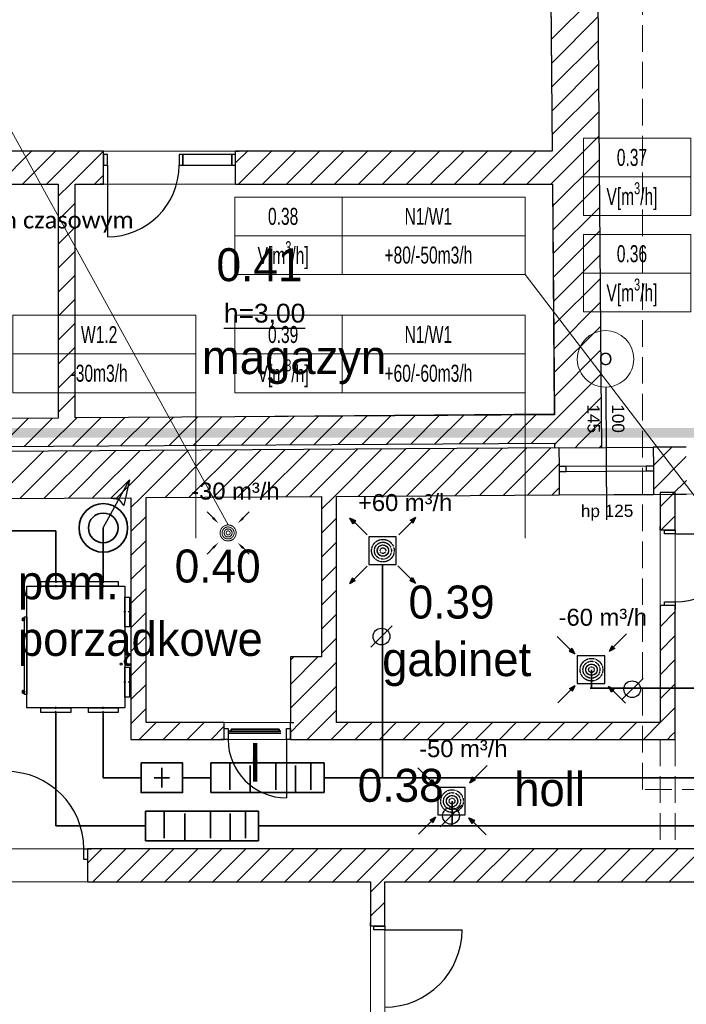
# Model space of a CAD drawing. Header units: millimetres. Extents: x -40063 to 512011, y 350190 to 687060.
# Tile 72 of 256: x 147394 to 154459, y 462907 to 473350. Entities that reach past the tile are written whole.
import ezdxf

# ---------------------------------------------------------------- set-up
doc = ezdxf.new("R2010")
doc.units = ezdxf.units.MM
for name, pattern in [('DASHDOT', [1, 0.5, -0.25, 0, -0.25]), ('DASHED', [0.75, 0.5, -0.25]), ('Krawędzie ukryte', [391.222223, 282.222223, -109])]:
    doc.linetypes.add(name, pattern=pattern)
doc.layers.get('0').update_dxf_attribs({"color": 8})
for name, color, linetype in [('2D - Ogólne', 8, 'Continuous'), ('Elementy Modelu - Strefy', 8, 'Continuous'), ('FLUID-KK-50-ARRGR', 7, 'Continuous'), ('IS_opisy', 7, 'Continuous'), ('IS_urządzenia', 7, 'Continuous'), ('IS_WM_OPIS', 7, 'Continuous'), ('J_opis pomieszczeń', 8, 'Continuous'), ('Konstrukcja - Ściany zew', 8, 'Continuous'), ('Opisy - Teksty', 8, 'Continuous'), ('OSIE', 8, 'DASHDOT'), ('X_ref', 8, 'Continuous')]:
    doc.layers.add(name, color=color, linetype=linetype)
for name, color, linetype, lineweight in [('_IS_WM_OPIS', 7, 'Continuous', 9), ('AP_nawiew N1', 5, 'Continuous', 35), ('AP_wywiew W1', 1, 'Continuous', 35), ('AP_wywiew W2', 6, 'Continuous', 35), ('FLUID-BILANSE', 150, 'Continuous', 18), ('FLUID-KK', 3, 'Continuous', 35), ('J_centrale podwieszane', 7, 'Continuous', 30), ('J_opis srednicy', 7, 'Continuous', 30), ('J_zakres opracowania', 226, 'DASHDOT', 30)]:
    doc.layers.add(name, color=color, linetype=linetype, lineweight=lineweight)
doc.styles.add('ARIAL NARROW', font='ARIALN.TTF', dxfattribs={"width": 0.8})
doc.styles.add('FDBES', font='simplex.shx')
doc.styles.add('GENERATED_STYLE_1', font='arial.ttf')
doc.styles.add('GENERATED_STYLE_2', font='txt')
doc.styles.add('Schedule-Header', font='arial.ttf')
doc.styles.get("Standard").update_dxf_attribs({"font": 'arial.ttf'})
doc.dimstyles.new('FDBES', dxfattribs={"dimscale": 50, "dimtxt": 4, "dimasz": 2.5, "dimexe": 0.8, "dimexo": 2, "dimgap": 1, "dimtad": 1, "dimdsep": 46, "dimtxsty": 'FDBES', "dimcen": 2.5, "dimclrd": 4, "dimclre": 5, "dimadec": 0, "dimazin": 0, "dimtfac": 1, "dimtmove": 0, "dimatfit": 3, "dimfxl": 1, "dimarcsym": 0})

# ---------------------------------------------------------------- blocks, each defined once
blk = doc.blocks.new('GALKA-BOK')
at = {"color": 5}
blk.add_lwpolyline([(514, -236), (532, -236, -0.414214), (540, -244), (540, -250), (506, -250), (506, -244, -0.414214)], format="xyb", close=True, dxfattribs=at)
blk.add_lwpolyline([(509, -244), (509, -250)], dxfattribs=at)
blk.add_lwpolyline([(514, -250), (532, -250), (532, -257), (514, -257)], close=True, dxfattribs=at)
for points in [[(509, -244, 0), (509, -244, 0), (508, -244, 0), (508, -243, 0), (508, -243, 0), (508, -243, 0), (508, -243, 0), (508, -243, 0), (508, -243, 0), (508, -243, 0), (508, -243, 0), (508, -243, 0), (508, -243, 0), (508, -243, 0), (508, -242, 0), (508, -242, 0), (508, -242, 0), (508, -242, 0), (508, -242, 0), (508, -242, 0), (508, -242, 0), (508, -242, 0), (508, -242, 0), (508, -242, 0), (508, -241, 0), (508, -241, 0), (507, -241, 0), (507, -241, 0), (507, -241, 0), (507, -241, 0), (507, -241, 0), (507, -241, 0), (507, -241, 0), (507, -241, 0), (507, -241, 0), (507, -241, 0), (507, -240, 0), (507, -240, 0), (507, -240, 0), (507, -240, 0), (508, -240, 0), (508, -240, 0), (508, -240, 0), (508, -240, 0), (508, -240, 0), (508, -240, 0), (508, -240, 0), (508, -240, 0), (508, -240, 0), (508, -239, 0), (508, -239, 0), (508, -239, 0), (508, -239, 0), (508, -239, 0), (508, -239, 0), (508, -239, 0), (508, -239, 0), (508, -239, 0), (508, -239, 0), (508, -239, 0), (508, -239, 0), (508, -239, 0), (508, -239, 0), (508, -239, 0), (508, -238, 0), (508, -238, 0), (508, -238, 0), (508, -238, 0), (508, -238, 0), (508, -238, 0), (508, -238, 0), (509, -238, 0), (509, -238, 0), (509, -238, 0), (509, -238, 0), (509, -238, 0), (509, -238, 0), (509, -238, 0), (509, -238, 0), (509, -238, 0), (509, -238, 0), (509, -238, 0), (509, -238, 0), (509, -237, 0), (509, -237, 0), (509, -237, 0), (509, -237, 0), (509, -237, 0), (509, -237, 0), (509, -237, 0), (509, -237, 0), (510, -237, 0), (510, -237, 0), (510, -237, 0), (510, -237, 0), (510, -237, 0), (510, -237, 0), (510, -237, 0), (510, -237, 0), (510, -237, 0), (510, -237, 0), (510, -237, 0), (510, -237, 0), (510, -237, 0), (510, -237, 0), (510, -237, 0), (510, -237, 0), (510, -237, 0), (510, -237, 0), (510, -237, 0), (510, -237, 0), (510, -236, 0), (511, -236, 0), (511, -236, 0), (511, -236, 0), (511, -236, 0), (511, -236, 0), (511, -236, 0), (511, -236, 0), (511, -236, 0), (511, -236, 0), (511, -236, 0), (511, -236, 0), (511, -236, 0), (511, -236, 0), (511, -236, 0), (511, -236, 0), (511, -236, 0)], [(509, -244, 0), (509, -244, 0), (509, -244, 0), (509, -244, 0), (509, -243, 0), (509, -243, 0), (509, -243, 0), (509, -243, 0), (509, -243, 0), (509, -243, 0), (509, -243, 0), (509, -243, 0), (509, -243, 0), (509, -243, 0), (509, -243, 0), (509, -243, 0), (509, -243, 0), (509, -243, 0), (509, -242, 0), (509, -242, 0), (509, -242, 0), (510, -242, 0), (510, -242, 0), (510, -242, 0), (510, -242, 0), (510, -242, 0), (510, -242, 0), (510, -242, 0), (510, -242, 0), (510, -242, 0), (510, -242, 0), (510, -241, 0), (510, -241, 0), (510, -241, 0), (510, -241, 0), (510, -241, 0), (510, -241, 0), (510, -241, 0), (510, -241, 0), (510, -241, 0), (510, -241, 0), (510, -241, 0), (510, -241, 0), (511, -241, 0), (511, -240, 0), (511, -240, 0), (511, -240, 0), (511, -240, 0), (511, -240, 0), (511, -240, 0), (511, -240, 0), (511, -240, 0), (511, -240, 0), (511, -240, 0), (511, -240, 0), (511, -240, 0), (511, -240, 0), (511, -240, 0), (511, -240, 0), (511, -239, 0), (511, -239, 0), (511, -239, 0), (511, -239, 0), (511, -239, 0), (512, -239, 0), (512, -239, 0), (512, -239, 0), (512, -239, 0), (512, -239, 0), (512, -239, 0), (512, -239, 0), (512, -239, 0), (512, -239, 0), (512, -239, 0), (512, -238, 0), (512, -238, 0), (512, -238, 0), (512, -238, 0), (512, -238, 0), (512, -238, 0), (512, -238, 0), (512, -238, 0), (512, -238, 0), (513, -238, 0), (513, -238, 0), (513, -238, 0), (513, -238, 0), (513, -238, 0), (513, -238, 0), (513, -238, 0), (513, -238, 0), (513, -237, 0), (513, -237, 0), (513, -237, 0), (513, -237, 0), (513, -237, 0), (513, -237, 0), (513, -237, 0), (513, -237, 0), (513, -237, 0), (513, -237, 0), (513, -237, 0), (514, -237, 0), (514, -237, 0), (514, -237, 0), (514, -237, 0), (514, -237, 0), (514, -237, 0), (514, -237, 0), (514, -237, 0), (514, -236, 0), (514, -236, 0), (514, -236, 0), (514, -236, 0), (514, -236, 0), (514, -236, 0), (514, -236, 0), (514, -236, 0), (514, -236, 0), (515, -236, 0), (515, -236, 0), (515, -236, 0), (515, -236, 0), (515, -236, 0), (515, -236, 0), (515, -236, 0), (515, -236, 0), (515, -236, 0)], [(523, -236, 0), (523, -236, 0), (523, -236, 0), (523, -236, 0), (523, -236, 0), (524, -236, 0), (524, -236, 0), (524, -236, 0), (524, -236, 0), (524, -236, 0), (525, -236, 0), (525, -236, 0), (525, -236, 0), (525, -236, 0), (525, -236, 0), (525, -236, 0), (526, -236, 0), (526, -236, 0), (526, -236, 0), (526, -237, 0), (526, -237, 0), (526, -237, 0), (527, -237, 0), (527, -237, 0), (527, -237, 0), (527, -237, 0), (527, -237, 0), (527, -237, 0), (528, -237, 0), (528, -237, 0), (528, -237, 0), (528, -237, 0), (528, -237, 0), (528, -237, 0), (528, -237, 0), (529, -237, 0), (529, -237, 0), (529, -237, 0), (529, -237, 0), (529, -237, 0), (529, -237, 0), (529, -237, 0), (529, -238, 0), (530, -238, 0), (530, -238, 0), (530, -238, 0), (530, -238, 0), (530, -238, 0), (530, -238, 0), (530, -238, 0), (530, -238, 0), (531, -238, 0), (531, -238, 0), (531, -238, 0), (531, -238, 0), (531, -238, 0), (531, -238, 0), (531, -238, 0), (531, -238, 0), (531, -238, 0), (532, -238, 0), (532, -238, 0), (532, -239, 0), (532, -239, 0), (532, -239, 0), (532, -239, 0), (532, -239, 0), (532, -239, 0), (532, -239, 0), (532, -239, 0), (533, -239, 0), (533, -239, 0), (533, -239, 0), (533, -239, 0), (533, -239, 0), (533, -239, 0), (533, -239, 0), (533, -239, 0), (533, -239, 0), (533, -239, 0), (533, -239, 0), (534, -239, 0), (534, -240, 0), (534, -240, 0), (534, -240, 0), (534, -240, 0), (534, -240, 0), (534, -240, 0), (534, -240, 0), (534, -240, 0), (534, -240, 0), (534, -240, 0), (534, -240, 0), (535, -240, 0), (535, -240, 0), (535, -240, 0), (535, -240, 0), (535, -240, 0), (535, -240, 0), (535, -240, 0), (535, -241, 0), (535, -241, 0), (535, -241, 0), (535, -241, 0), (535, -241, 0), (536, -241, 0), (536, -241, 0), (536, -241, 0), (536, -241, 0), (536, -241, 0), (536, -241, 0), (536, -241, 0), (536, -241, 0), (536, -241, 0), (536, -241, 0), (536, -241, 0), (536, -241, 0), (536, -241, 0), (537, -242, 0), (537, -242, 0), (537, -242, 0), (537, -242, 0), (537, -242, 0), (537, -242, 0), (537, -242, 0), (537, -242, 0), (537, -242, 0), (537, -242, 0), (537, -242, 0), (537, -242, 0), (537, -242, 0), (538, -242, 0), (538, -242, 0), (538, -242, 0), (538, -242, 0), (538, -242, 0), (538, -243, 0), (538, -243, 0), (538, -243, 0), (538, -243, 0), (538, -243, 0), (538, -243, 0), (538, -243, 0), (538, -243, 0), (538, -243, 0), (539, -243, 0), (539, -243, 0), (539, -243, 0), (539, -243, 0), (539, -243, 0), (539, -243, 0), (539, -243, 0), (539, -243, 0), (539, -243, 0), (539, -244, 0), (539, -244, 0), (539, -244, 0), (539, -244, 0), (540, -244, 0), (540, -244, 0)]]:
    blk.add_polyline3d(points, dxfattribs=at)
blk = doc.blocks.new('jhjghg')
at = {"color": 1}
for points in [[(131620, 478689), (131620, 478739), (131936, 478739), (131936, 478689)], [(132364, 478689), (132364, 478739), (132680, 478739), (132680, 478689)]]:
    blk.add_lwpolyline(points, close=True, dxfattribs=at)
for points in [[(131455, 478617), (131505, 478617), (131505, 478302), (131455, 478302)], [(131505, 478689), (132795, 478689), (132795, 477649), (131505, 477649)], [(132795, 478617), (132845, 478617), (132845, 478302), (132795, 478302)], [(131455, 478114), (131505, 478114), (131505, 477799), (131455, 477799)], [(132795, 478114), (132845, 478114), (132845, 477799), (132795, 477799)]]:
    blk.add_lwpolyline(points, close=True)
at = {"color": 5}
blk.add_lwpolyline([(131828, 477649), (132652, 477649), (132652, 477624), (131828, 477624)], close=True, dxfattribs=at)
blk.add_circle((132330, 478649), 10.8)
at = {"layer": 'OSIE', "ltscale": 50}
for p, q in [((131778, 478750), (131778, 478678)), ((132522, 478750), (132522, 478678)), ((131444, 478460), (131516, 478460)), ((132856, 478460), (132784, 478460)), ((131444, 477956), (131516, 477956)), ((132856, 477956), (132784, 477956))]:
    blk.add_line(p, q, dxfattribs=at)
at = {"rotation": 180}
for p in [(132379, 477367), (133147, 477367)]:
    blk.add_blockref('GALKA-BOK', p, dxfattribs=at)
blk = doc.blocks.new('*U3010')
at = {"color": 0, "linetype": 'ByBlock', "lineweight": -2}
for p, q in [((270, 0, 20), (-270, 0, 20)), ((250, 0), (-250, 0)), ((250, 0, -20), (-250, 0, -20)), ((250, 0, -20), (250, 0)), ((270, 0), (250, 0)), ((-250, 0), (-270, 0)), ((-250, 0, -20), (-250, 0))]:
    blk.add_line(p, q, dxfattribs=at)
at = {"linetype": 'Continuous', "lineweight": -3}
for p, q in [((270, 0, 20), (-270, 0, 20)), ((-270, 0, 20), (270, 0, 20))]:
    blk.add_line(p, q, dxfattribs=at)
blk = doc.blocks.new('A$C652FADA9')
at = {"layer": 'IS_urządzenia', "color": 1}
for p, q in [((601, 601), (735, 735)), ((134, 575), (0, 709)), ((141, 569), (126, 553)), ((126, 553), (188, 525)), ((141, 569), (156, 585)), ((156, 585), (188, 525)), ((578, 610), (550, 548)), ((610, 580), (550, 548)), ((593, 595), (578, 610)), ((593, 595), (610, 580)), ((504, 502), (212, 502)), ((212, 502), (212, 210)), ((504, 210), (504, 502)), ((212, 210), (504, 210)), ((142, 139), (8, 5)), ((131, 158), (190, 190)), ((147, 143), (131, 158)), ((147, 143), (163, 128)), ((163, 128), (190, 190)), ((605, 149), (543, 177)), ((575, 117), (543, 177)), ((590, 133), (575, 117)), ((590, 133), (605, 149)), ((590, 134), (725, 0))]:
    blk.add_line(p, q, dxfattribs=at)
at = {"layer": 'IS_urządzenia', "color": 1, "linetype": 'ByBlock', "lineweight": 100}
blk.add_line((363, 356), (363, 356), dxfattribs=at)
at = {"layer": 'IS_urządzenia', "color": 1, "linetype": 'DASHED'}
for radius in [120, 90, 60, 30]:
    blk.add_circle((363, 356), radius, dxfattribs=at)
at = {"layer": 'IS_urządzenia', "color": 1, "linetype": 'ByBlock', "lineweight": -2}
blk.add_circle((363, 356), 60, dxfattribs=at)
at = {"layer": 'IS_urządzenia', "color": 1, "linetype": 'Continuous', "extrusion": (0, 0, -1)}
for points in [[(-188, 525), (-141, 569), (-126, 553)], [(-141, 569), (-188, 525), (-156, 585)], [(-550, 548), (-593, 595), (-578, 610)], [(-593, 595), (-550, 548), (-610, 580)], [(-147, 143), (-190, 190), (-131, 158)], [(-190, 190), (-147, 143), (-163, 128)], [(-543, 177), (-590, 133), (-605, 149)], [(-590, 133), (-543, 177), (-575, 117)]]:
    blk.add_solid(points, dxfattribs=at)
at = {"layer": 'IS_urządzenia', "color": 1}
for points in [[(140, 581), (170, 540), (128, 569)], [(607, 595), (566, 566), (595, 607)], [(136, 145), (177, 174), (148, 133)], [(585, 128), (555, 170), (596, 140)]]:
    blk.add_solid(points, dxfattribs=at)
blk = doc.blocks.new('werwe')
at = {"layer": 'AP_wywiew W2', "lineweight": 20}
for p, q in [((7325.5, 19554.2), (7319.1, 19560.6)), ((7325.5, 19554.2), (7319.1, 19560.6)), ((7325.5, 19554.2), (7319.1, 19560.6)), ((7357.3, 19554.2), (7363.7, 19560.6)), ((7357.3, 19554.2), (7363.7, 19560.6)), ((7357.3, 19554.2), (7363.7, 19560.6)), ((7325.5, 19522.4), (7319.1, 19516)), ((7325.5, 19522.4), (7319.1, 19516)), ((7325.5, 19522.4), (7319.1, 19516)), ((7357.3, 19522.4), (7363.6, 19516)), ((7357.3, 19522.4), (7363.6, 19516)), ((7357.3, 19522.4), (7363.6, 19516))]:
    blk.add_line(p, q, dxfattribs=at)
at = {"layer": 'AP_wywiew W2', "linetype": 'DASHED', "lineweight": 20}
for radius in [8.5, 8.5, 8.5, 6.38, 6.38, 6.38, 4.25, 4.25, 4.25, 2.12, 2.12, 2.12]:
    blk.add_circle((7341.4, 19538.3), radius, dxfattribs=at)
at = {"layer": 'AP_wywiew W2', "linetype": 'ByBlock', "lineweight": 20}
blk.add_circle((7341.4, 19538.3), 4.25, dxfattribs=at)
blk.add_circle((7341.4, 19538.3), 4.25, dxfattribs=at)
blk.add_circle((7341.4, 19538.3), 4.25, dxfattribs=at)
at = {"layer": 'AP_wywiew W2', "lineweight": 20}
for points in [[(7326.4, 19555.2), (7331.1, 19548.6), (7324.5, 19553.3)], [(7326.4, 19555.2), (7331.1, 19548.6), (7324.5, 19553.3)], [(7326.4, 19555.2), (7331.1, 19548.6), (7324.5, 19553.3)], [(7358.3, 19553.3), (7351.7, 19548.6), (7356.4, 19555.1)], [(7358.3, 19553.3), (7351.7, 19548.6), (7356.4, 19555.1)], [(7358.3, 19553.3), (7351.7, 19548.6), (7356.4, 19555.1)], [(7324.5, 19523.3), (7331.1, 19528.1), (7326.4, 19521.5)], [(7324.5, 19523.3), (7331.1, 19528.1), (7326.4, 19521.5)], [(7324.5, 19523.3), (7331.1, 19528.1), (7326.4, 19521.5)], [(7356.3, 19521.4), (7351.6, 19528), (7358.2, 19523.3)], [(7356.3, 19521.4), (7351.6, 19528), (7358.2, 19523.3)], [(7356.3, 19521.4), (7351.6, 19528), (7358.2, 19523.3)]]:
    blk.add_solid(points, dxfattribs=at)
blk = doc.blocks.new('fgdfxf')
at = {"layer": 'J_opis srednicy'}
for p, q in [((13318.2, 246.6), (13346.1, 297.5)), ((13346.1, 297.5), (13326.1, 278.2)), ((13346.1, 297.5), (13340.1, 270.3)), ((13326.1, 278.2), (13335, 277.2)), ((13340.1, 270.3), (13334.6, 277.4))]:
    blk.add_line(p, q, dxfattribs=at)
blk = doc.blocks.new('A$C641D9A09')
at = {"layer": 'IS_urządzenia', "color": 7}
blk.add_line((0, 0), (229, 229), dxfattribs=at)
blk.add_circle((114, 114), 88.9, dxfattribs=at)
blk = doc.blocks.new('A$C652FA4B4')
blk.add_blockref('A$C641D9A09', (0, 0))
blk = doc.blocks.new('fdgdfg')
at = {"layer": '2D - Ogólne', "linetype": 'Krawędzie ukryte', "lineweight": 13}
for p, q in [((-189500, 457280), (-189500, 456120)), ((-189340, 457280), (-189340, 456120))]:
    blk.add_line(p, q, dxfattribs=at)
at = {"layer": 'Elementy Modelu - Strefy', "linetype": 'Continuous', "lineweight": 0}
for p, q in [((-190646, 463520), (-190859, 489323)), ((-204324, 463520), (-190646, 463520)), ((-195880, 463170), (-198480, 463170)), ((-195880, 460689), (-195880, 463170)), ((-195400, 463170), (-195700, 463170)), ((-195700, 463170), (-195700, 460691)), ((-194000, 463170), (-195400, 463170)), ((-190643, 463170), (-194000, 463170)), ((-190623, 460733), (-190643, 463170)), ((-198480, 460673), (-195880, 460689)), ((-195700, 460691), (-190623, 460733)), ((-195110, 459844), (-197980, 459826)), ((-195110, 457280), (-195110, 459844)), ((-193090, 459857), (-194950, 459845)), ((-194950, 459845), (-194950, 457460)), ((-193090, 458156), (-193090, 459857)), ((-192930, 459858), (-189500, 459880)), ((-192930, 459840), (-192930, 459858)), ((-192930, 457460), (-192930, 459840)), ((-189500, 459880), (-189500, 457460)), ((-188070, 459889), (-189340, 459881)), ((-189340, 459881), (-189340, 457280)), ((-193420, 457460), (-193420, 458156)), ((-193420, 458156), (-193090, 458156)), ((-194950, 457460), (-194120, 457460)), ((-194120, 457460), (-193420, 457460)), ((-189500, 457460), (-192930, 457460)), ((-189340, 457280), (-195110, 457280)), ((-197980, 456120), (-184960, 456120)), ((-192570, 455770), (-197980, 455770)), ((-192570, 447700), (-192570, 455770)), ((-192420, 455770), (-192420, 447700)), ((-186870, 455770), (-192420, 455770))]:
    blk.add_line(p, q, dxfattribs=at)
at = {"layer": 'Konstrukcja - Ściany zew', "linetype": 'Continuous'}
for p, q in [((-190122, 460726), (-190363, 489826)), ((-190859, 489323), (-190646, 463520)), ((-190655, 464702), (-190159, 465198)), ((-190653, 464450), (-190157, 464946)), ((-190651, 464197), (-190155, 464693)), ((-190649, 463945), (-190153, 464441)), ((-190647, 463692), (-190151, 464188)), ((-190645, 463440), (-190149, 463936)), ((-190643, 463187), (-190147, 463683)), ((-195400, 463520), (-199353, 463520)), ((-196515, 463170), (-196165, 463520)), ((-196261, 463170), (-195911, 463520)), ((-196006, 463170), (-195656, 463520)), ((-195752, 463170), (-195402, 463520)), ((-195400, 463520), (-195437, 463520)), ((-195400, 463520), (-195437, 463520)), ((-195400, 463485), (-195400, 463520)), ((-195400, 463485), (-195400, 463520)), ((-195400, 463370), (-195400, 463485)), ((-195360, 463485), (-195400, 463485)), ((-195400, 463485), (-195400, 463370)), ((-195400, 463370), (-195400, 463485)), ((-195360, 463370), (-195360, 463485)), ((-194560, 463485), (-194600, 463485)), ((-194600, 463485), (-194600, 463370)), ((-194040, 463485), (-194560, 463485)), ((-194560, 463485), (-194560, 463370)), ((-194560, 463370), (-194560, 463485)), ((-194040, 463370), (-194040, 463485)), ((-194000, 463485), (-194040, 463485)), ((-194040, 463485), (-194040, 463370)), ((-194000, 463394), (-193874, 463520)), ((-194000, 463520), (-193963, 463520)), ((-194000, 463485), (-194000, 463520)), ((-190646, 463520), (-194000, 463520)), ((-194000, 463485), (-194000, 463520)), ((-194000, 463520), (-193963, 463520)), ((-194000, 463370), (-194000, 463485)), ((-194000, 463370), (-194000, 463485)), ((-194000, 463370), (-194000, 463485)), ((-193970, 463170), (-193620, 463520)), ((-193715, 463170), (-193365, 463520)), ((-193461, 463170), (-193111, 463520)), ((-193206, 463170), (-192856, 463520)), ((-192951, 463170), (-192601, 463520)), ((-192697, 463170), (-192347, 463520)), ((-192442, 463170), (-192092, 463520)), ((-192188, 463170), (-191838, 463520)), ((-191933, 463170), (-191583, 463520)), ((-191679, 463170), (-191329, 463520)), ((-191424, 463170), (-191074, 463520)), ((-191169, 463170), (-190819, 463520)), ((-195400, 463170), (-195400, 463370)), ((-195400, 463170), (-195400, 463370)), ((-195400, 463370), (-195360, 463370)), ((-195400, 463170), (-195400, 463370)), ((-195360, 463370), (-195360, 462610)), ((-194600, 463370), (-194560, 463370)), ((-194560, 463370), (-194040, 463370)), ((-194040, 463370), (-194000, 463370)), ((-194000, 463170), (-194000, 463370)), ((-194000, 463170), (-194000, 463370)), ((-194000, 463170), (-194000, 463370)), ((-190915, 463170), (-190645, 463440)), ((-190641, 462935), (-190145, 463431)), ((-195497, 463170), (-195400, 463266)), ((-198480, 463170), (-195880, 463170)), ((-195880, 463041), (-195752, 463170)), ((-195880, 463170), (-195880, 460689)), ((-195700, 463170), (-195400, 463170)), ((-195700, 460691), (-195700, 463170)), ((-195400, 463170), (-195437, 463170)), ((-195400, 463170), (-195437, 463170)), ((-194000, 463170), (-193963, 463170)), ((-194000, 463170), (-190643, 463170)), ((-194000, 463170), (-193963, 463170)), ((-190660, 463170), (-190643, 463187)), ((-190643, 463170), (-190622, 460723)), ((-190639, 462683), (-190143, 463178)), ((-195880, 462787), (-195700, 462967)), ((-190637, 462430), (-190141, 462926)), ((-195880, 462532), (-195700, 462712)), ((-190634, 462178), (-190139, 462673)), ((-195880, 462277), (-195700, 462457)), ((-190632, 461925), (-190136, 462421)), ((-195880, 462023), (-195700, 462203)), ((-190630, 461673), (-190134, 462169)), ((-195880, 461768), (-195700, 461948)), ((-190628, 461420), (-190132, 461916)), ((-195880, 461514), (-195700, 461694)), ((-190626, 461168), (-190130, 461664)), ((-195880, 461259), (-195700, 461439)), ((-190624, 460915), (-190128, 461411)), ((-195880, 461005), (-195700, 461185)), ((-190562, 460723), (-190126, 461159)), ((-190077, 461016), (-190068, 459608)), ((-195880, 460750), (-195700, 460930)), ((-190305, 460725), (-190124, 460906)), ((-195880, 460689), (-198480, 460673)), ((-196499, 460386), (-196197, 460687)), ((-196243, 460387), (-195941, 460689)), ((-195987, 460389), (-195685, 460691)), ((-195731, 460390), (-195429, 460692)), ((-190622, 460723), (-195700, 460691)), ((-195475, 460392), (-195173, 460694)), ((-195219, 460394), (-194917, 460696)), ((-194962, 460395), (-194660, 460697)), ((-194706, 460397), (-194404, 460699)), ((-194450, 460398), (-194148, 460700)), ((-194194, 460400), (-193892, 460702)), ((-193938, 460402), (-193636, 460704)), ((-193681, 460403), (-193380, 460705)), ((-193425, 460405), (-193123, 460707)), ((-193169, 460407), (-192867, 460708)), ((-192913, 460408), (-192611, 460710)), ((-192657, 460410), (-192355, 460712)), ((-192401, 460411), (-192099, 460713)), ((-192144, 460413), (-191842, 460715)), ((-191888, 460415), (-191586, 460717)), ((-191632, 460416), (-191330, 460718)), ((-191376, 460418), (-191074, 460720)), ((-191120, 460420), (-190818, 460721)), ((-190864, 460421), (-190562, 460723)), ((-190607, 460423), (-190305, 460725)), ((-190351, 460424), (-190121, 460654)), ((-190120, 460426), (-190122, 460726)), ((-198480, 460373), (-190620, 460423)), ((-190573, 460373), (-198420, 460323)), ((-196541, 459835), (-196037, 460338)), ((-196284, 459837), (-195781, 460340)), ((-196028, 459839), (-195525, 460342)), ((-195772, 459840), (-195269, 460343)), ((-195516, 459842), (-195013, 460345)), ((-195260, 459843), (-194756, 460347)), ((-195003, 459845), (-194500, 460348)), ((-194747, 459847), (-194244, 460350)), ((-194491, 459848), (-193988, 460351)), ((-194235, 459850), (-193732, 460353)), ((-193979, 459851), (-193476, 460355)), ((-193723, 459853), (-193219, 460356)), ((-193466, 459855), (-192963, 460358)), ((-193210, 459856), (-192707, 460359)), ((-192954, 459858), (-192451, 460361)), ((-192698, 459860), (-192195, 460363)), ((-192442, 459861), (-191939, 460364)), ((-192186, 459863), (-191682, 460366)), ((-191929, 459864), (-191426, 460368)), ((-191673, 459866), (-191170, 460369)), ((-191417, 459868), (-190914, 460371)), ((-191161, 459869), (-190658, 460372)), ((-190620, 460410), (-190607, 460423)), ((-190620, 460423), (-190620, 460373)), ((-190620, 460373), (-190120, 460377)), ((-190573, 460373), (-189573, 460379)), ((-190573, 460373), (-190572, 460173)), ((-190401, 460374), (-190351, 460424)), ((-190144, 460377), (-190120, 460401)), ((-190120, 460377), (-190120, 460426)), ((-189223, 460381), (-189573, 460379)), ((-189573, 460379), (-189572, 460179)), ((-189572, 460185), (-189377, 460381)), ((-189571, 459932), (-189223, 460280)), ((-190905, 459871), (-190572, 460203)), ((-190572, 460173), (-190572, 460123)), ((-190497, 460173), (-190572, 460173)), ((-190572, 460173), (-190572, 460123)), ((-189647, 460179), (-190497, 460173)), ((-190497, 460123), (-190497, 460173)), ((-190497, 460123), (-189647, 460129)), ((-189572, 460179), (-189647, 460179)), ((-189647, 460179), (-189647, 460129)), ((-189647, 460129), (-189572, 460129)), ((-189572, 460179), (-189572, 460129)), ((-189572, 460179), (-189572, 460129)), ((-189572, 460129), (-189570, 459879)), ((-190572, 460123), (-190570, 459873)), ((-190572, 460123), (-190497, 460123)), ((-189368, 459881), (-189221, 460027)), ((-190648, 459872), (-190571, 459950)), ((-197980, 459826), (-195110, 459844)), ((-195110, 459738), (-195003, 459845)), ((-195110, 459844), (-195110, 457280)), ((-194950, 459845), (-193090, 459857)), ((-194950, 457460), (-194950, 459845)), ((-193090, 459722), (-192954, 459858)), ((-193090, 459857), (-193090, 458156)), ((-192930, 459858), (-190570, 459873)), ((-192930, 458156), (-192930, 459858)), ((-190570, 459873), (-189570, 459879)), ((-189570, 459879), (-189220, 459881)), ((-189500, 459748), (-189348, 459900)), ((-189500, 459900), (-189500, 459500)), ((-189340, 459900), (-189500, 459900)), ((-189340, 459500), (-189340, 459900)), ((-195110, 459484), (-194950, 459644)), ((-193090, 459467), (-192930, 459627)), ((-189494, 459500), (-189340, 459653)), ((-189500, 459500), (-189500, 459537)), ((-189500, 459500), (-189500, 459537)), ((-189340, 459500), (-189340, 459537)), ((-189340, 459500), (-189340, 459537)), ((-189455, 459500), (-189500, 459500)), ((-189455, 459500), (-189500, 459500)), ((-189340, 459500), (-189455, 459500)), ((-189455, 459460), (-189455, 459500)), ((-189455, 459500), (-189340, 459500)), ((-189340, 459500), (-189455, 459500)), ((-189340, 459460), (-189455, 459460)), ((-189340, 459500), (-189340, 459460)), ((-189340, 459460), (-188620, 459460)), ((-195110, 459229), (-194950, 459389)), ((-193090, 459213), (-192930, 459373)), ((-195110, 458975), (-194950, 459135)), ((-193090, 458958), (-192930, 459118)), ((-195110, 458720), (-194950, 458880)), ((-193090, 458704), (-192930, 458864)), ((-189500, 458700), (-189500, 458663)), ((-189455, 458700), (-189500, 458700)), ((-189500, 458700), (-189500, 457460)), ((-189455, 458700), (-189500, 458700)), ((-189500, 458700), (-189500, 458663)), ((-189455, 458700), (-189455, 458740)), ((-189455, 458740), (-189340, 458740)), ((-189340, 458700), (-189455, 458700)), ((-189340, 458700), (-189455, 458700)), ((-189340, 458700), (-189455, 458700)), ((-189340, 458740), (-189340, 458700)), ((-189340, 458700), (-189340, 458663)), ((-189340, 457280), (-189340, 458700)), ((-189340, 458700), (-189340, 458663)), ((-195110, 458465), (-194950, 458625)), ((-193090, 458449), (-192930, 458609)), ((-189500, 458475), (-189340, 458635)), ((-195110, 458211), (-194950, 458371)), ((-193090, 458194), (-192930, 458354)), ((-189500, 458221), (-189340, 458381)), ((-193420, 458119), (-193383, 458156)), ((-193420, 457864), (-193129, 458156)), ((-193090, 458156), (-193420, 458156)), ((-193420, 458156), (-193420, 457460)), ((-192930, 457460), (-192930, 458156)), ((-195110, 457956), (-194950, 458116)), ((-193420, 457610), (-192930, 458100)), ((-189500, 457966), (-189340, 458126)), ((-195110, 457702), (-194950, 457862)), ((-193316, 457460), (-192930, 457845)), ((-189500, 457711), (-189340, 457871)), ((-195110, 457447), (-194950, 457607)), ((-193061, 457460), (-192930, 457591)), ((-189499, 457458), (-189340, 457617)), ((-195023, 457280), (-194843, 457460)), ((-194120, 457460), (-194950, 457460)), ((-194768, 457280), (-194588, 457460)), ((-194514, 457280), (-194334, 457460)), ((-194259, 457280), (-194120, 457419)), ((-194120, 457460), (-194157, 457460)), ((-194120, 457460), (-194157, 457460)), ((-194120, 457395), (-194120, 457460)), ((-194120, 457395), (-194120, 457460)), ((-193420, 457355), (-193316, 457460)), ((-193420, 457460), (-193383, 457460)), ((-193420, 457395), (-193420, 457460)), ((-193420, 457395), (-193420, 457460)), ((-193420, 457460), (-193383, 457460)), ((-193241, 457280), (-193061, 457460)), ((-192987, 457280), (-192807, 457460)), ((-189500, 457460), (-192930, 457460)), ((-192732, 457280), (-192552, 457460)), ((-192477, 457280), (-192297, 457460)), ((-192223, 457280), (-192043, 457460)), ((-191968, 457280), (-191788, 457460)), ((-191714, 457280), (-191534, 457460)), ((-191459, 457280), (-191279, 457460)), ((-191205, 457280), (-191025, 457460)), ((-190950, 457280), (-190770, 457460)), ((-190696, 457280), (-190516, 457460)), ((-190441, 457280), (-190261, 457460)), ((-190186, 457280), (-190006, 457460)), ((-189932, 457280), (-189752, 457460)), ((-189677, 457280), (-189499, 457458)), ((-194120, 457280), (-194120, 457395)), ((-194120, 457395), (-194080, 457395)), ((-194120, 457280), (-194120, 457395)), ((-194120, 457280), (-194120, 457395)), ((-194080, 457395), (-194080, 457280)), ((-193460, 457280), (-193460, 457395)), ((-193460, 457395), (-193420, 457395)), ((-193420, 457280), (-193420, 457395)), ((-193420, 457395), (-193420, 457280)), ((-193420, 457280), (-193420, 457395)), ((-189423, 457280), (-189379, 457324)), ((-189379, 457324), (-189340, 457362)), ((-195110, 457280), (-194120, 457280)), ((-194120, 457280), (-194157, 457280)), ((-194120, 457280), (-194157, 457280)), ((-194080, 457280), (-194120, 457280)), ((-193420, 457280), (-193460, 457280)), ((-193460, 457280), (-193460, 456660)), ((-193420, 457280), (-193383, 457280)), ((-193420, 457280), (-189340, 457280)), ((-193420, 457280), (-193383, 457280)), ((-195610, 456005), (-195610, 456120)), ((-195610, 456120), (-195570, 456120)), ((-195570, 455969), (-195419, 456120)), ((-195570, 456120), (-195533, 456120)), ((-195570, 456120), (-195570, 456005)), ((-188410, 456120), (-195570, 456120)), ((-195570, 456120), (-195570, 456005)), ((-195570, 456120), (-195570, 456005)), ((-195570, 456120), (-195533, 456120)), ((-195515, 455770), (-195165, 456120)), ((-195260, 455770), (-194910, 456120)), ((-195006, 455770), (-194656, 456120)), ((-194751, 455770), (-194401, 456120)), ((-194497, 455770), (-194147, 456120)), ((-194242, 455770), (-193892, 456120)), ((-193987, 455770), (-193637, 456120)), ((-193733, 455770), (-193383, 456120)), ((-193478, 455770), (-193128, 456120)), ((-193224, 455770), (-192874, 456120)), ((-192969, 455770), (-192619, 456120)), ((-192715, 455770), (-192365, 456120)), ((-192460, 455770), (-192110, 456120)), ((-192206, 455770), (-191856, 456120)), ((-191951, 455770), (-191601, 456120)), ((-191696, 455770), (-191346, 456120)), ((-191442, 455770), (-191092, 456120)), ((-191187, 455770), (-190837, 456120)), ((-190933, 455770), (-190583, 456120)), ((-190678, 455770), (-190328, 456120)), ((-190424, 455770), (-190074, 456120)), ((-190169, 455770), (-189819, 456120)), ((-189914, 455770), (-189564, 456120)), ((-189660, 455770), (-189310, 456120)), ((-189405, 455770), (-189055, 456120)), ((-195570, 456005), (-195610, 456005)), ((-195570, 456005), (-195570, 455770)), ((-195570, 456005), (-195570, 455770)), ((-195570, 455770), (-195533, 455770)), ((-195570, 455770), (-192570, 455770)), ((-195570, 455770), (-195533, 455770)), ((-192570, 455660), (-192460, 455770)), ((-192570, 455770), (-192570, 455300)), ((-192420, 455770), (-188410, 455770)), ((-192420, 455300), (-192420, 455770)), ((-192570, 455405), (-192420, 455555)), ((-192570, 455300), (-192570, 455337)), ((-192570, 455300), (-192570, 455337)), ((-192420, 455300), (-192420, 455337)), ((-192420, 455300), (-192420, 455337)), ((-192535, 455300), (-192570, 455300)), ((-192535, 455300), (-192570, 455300)), ((-192420, 455300), (-192535, 455300)), ((-192535, 455260), (-192535, 455300)), ((-192535, 455300), (-192420, 455300)), ((-192420, 455300), (-192535, 455300)), ((-192420, 455260), (-192535, 455260)), ((-192421, 455300), (-192420, 455301)), ((-192420, 455300), (-192420, 455260)), ((-192420, 455260), (-191600, 455260))]:
    blk.add_line(p, q, dxfattribs=at)
at = {"layer": 'Konstrukcja - Ściany zew', "linetype": 'Krawędzie ukryte', "lineweight": 15}
for p, q in [((-189689, 456750), (-189689, 468520)), ((-179206, 456750), (-189689, 456750))]:
    blk.add_line(p, q, dxfattribs=at)
at = {"layer": 'Konstrukcja - Ściany zew', "linetype": 'Continuous'}
for centre, radius, start, end in [((-195360, 463370), 760, 270, 0), ((-189340, 459460), 720, 270, 0), ((-193460, 457280), 620, 180, 270), ((-196430, 456120), 820, 0, 90), ((-192420, 455260), 820, 270, 0)]:
    blk.add_arc(centre, radius, start, end, dxfattribs=at)
at = {"layer": 'Konstrukcja - Ściany zew', "color": 251, "linetype": 'Continuous', "lineweight": 13}
for start, end in [(0.3618, 180.3618), (180.3618, 0.3618)]:
    blk.add_arc((-190079, 461316), 300, start, end, dxfattribs=at)
at = {"layer": 'Opisy - Teksty', "linetype": 'Continuous'}
blk.add_line((-194124, 461642), (-193262, 461642), dxfattribs=at)
at = {"layer": 'Elementy Modelu - Strefy', "lineweight": 13, "style": 'GENERATED_STYLE_2'}
for s, p in [('0.41', (-194203, 462140)), ('0.40', (-194646, 458944)), ('0.39', (-192167, 458562)), ('0.38', (-192706, 456618))]:
    blk.add_text(s, height=350, dxfattribs=at).set_placement(p)
at = {"layer": 'J_opis pomieszczeń', "linetype": 'Continuous', "style": 'GENERATED_STYLE_2'}
for s, p in [('magazyn', (-194357, 461155)), ('pom.', (-196308, 458766)), ('porządkowe', (-196308, 458166)), ('gabinet', (-192447, 457951)), ('holl', (-191047, 456572))]:
    blk.add_text(s, height=360, dxfattribs=at).set_placement(p)
at = {"layer": 'Konstrukcja - Ściany zew', "char_height": 130, "attachment_point": 7, "style": 'GENERATED_STYLE_1'}
for s, insert, rotation in [('{O}', (-190148, 461248), 0.3618), ('{145}', (-190273, 460832), 270.3618), ('{100}', (-190013, 460834), 270.3618), ('{hp 125}', (-190340, 459598), 0.3618)]:
    blk.add_mtext(s, dxfattribs=dict(at, insert=insert, rotation=rotation))
at = {"layer": 'Opisy - Teksty', "linetype": 'Continuous', "style": 'GENERATED_STYLE_1'}
blk.add_text('h=3,00', height=200, dxfattribs=at).set_placement((-194124, 461701))
blk = doc.blocks.new('A$C641D97CE')
at = {"layer": 'IS_urządzenia'}
for points in [[(50, 654), (65, 670), (3, 697), (36, 638)], [(659, 661), (675, 645), (703, 707), (643, 675)], [(44, 47), (28, 62), (0, 0), (60, 32)], [(652, 51), (637, 35), (699, 7), (667, 67)]]:
    blk.add_hatch(color=5, dxfattribs=at).paths.add_polyline_path(points)
at = {"color": 5, "linetype": 'DASHED'}
for radius in [120, 90, 60, 30]:
    blk.add_circle((353, 353), radius, dxfattribs=at)
at = {"color": 5, "linetype": 'ByBlock', "lineweight": -2}
blk.add_circle((353, 353), 60, dxfattribs=at)
at = {"layer": 'IS_urządzenia', "color": 5}
for p, q in [((65, 670), (3, 697)), ((36, 638), (3, 697)), ((50, 654), (36, 638)), ((50, 654), (65, 670)), ((643, 675), (703, 707)), ((659, 661), (643, 675)), ((659, 661), (675, 645)), ((675, 645), (703, 707)), ((495, 499), (203, 499)), ((203, 499), (203, 207)), ((495, 207), (495, 499)), ((203, 207), (495, 207)), ((28, 62), (0, 0)), ((60, 32), (0, 0)), ((44, 47), (28, 62)), ((44, 47), (60, 32)), ((652, 51), (637, 35)), ((637, 35), (699, 7)), ((652, 51), (667, 67)), ((667, 67), (699, 7))]:
    blk.add_line(p, q, dxfattribs=at)
at = {"layer": 'IS_urządzenia', "color": 5, "linetype": 'ByBlock', "lineweight": 100}
blk.add_line((353, 353), (353, 353), dxfattribs=at)
at = {"layer": 'IS_urządzenia', "color": 5}
for points in [[(15, 690), (185, 521)], [(690, 692), (520, 522)], [(16, 18), (185, 188)], [(681, 22), (511, 192)]]:
    blk.add_leader(points, dimstyle='FDBES', override={"dimscale": 20, "dimclrd": 5}, dxfattribs=at)
blk = doc.blocks.new('*U3011')
at = {"insert": (-200, 0), "char_height": 50, "attachment_point": 5, "style": 'FDBES'}
blk.add_mtext('\\P ', dxfattribs=at)
blk.add_leader([(0, 0), (-400, 0)], dimstyle='FDBES', override={"dimscale": 80, "dimtxt": 2.5, "dimasz": 2.5, "dimgap": 0.625, "dimtad": 1, "dimtxsty": 'Standard', "dimclrd": 256, "dimlwd": 65534})

msp = doc.modelspace()

# ---------------------------------------------------------------- linework, layer by layer
at = {"layer": '_IS_WM_OPIS', "color": 7}
msp.add_lwpolyline([(147093.32062, 472546.44254), (149602.53056, 467991.30118)], dxfattribs=at)
at = {"layer": 'AP_nawiew N1'}
for p, q in [((147776.21714, 467928.80781), (145976.72537, 467928.80781)), ((147776.21714, 467391.25071), (147776.21714, 467928.80781)), ((151239.26809, 467572.59066), (151239.26809, 465310.47631)), ((148279.65349, 465990.45562), (148279.65349, 465310.47631)), ((149420, 465467.97631), (149420, 465152.97631)), ((150620, 465467.97631), (149420, 465467.97631)), ((149620, 465467.97631), (149620, 465180.20955)), ((150109.9991, 465467.97631), (150109.9991, 465180.20955)), ((150479.89627, 465467.97631), (150479.89627, 465180.20955)), ((150620, 465152.97631), (150620, 465467.97631)), ((148900, 465415.39019), (148900, 465205.56243)), ((149837.68578, 465440.74308), (149837.68578, 465152.97631)), ((150317.6471, 465440.74308), (150317.6471, 465152.97631)), ((148279.65349, 465310.47631), (148680, 465310.47631)), ((148818.39759, 465310.47631), (148981.60241, 465310.47631)), ((149120, 465310.47631), (149420, 465310.47631)), ((150620, 465310.47631), (158319.64873, 465310.47631)), ((149420, 465152.97631), (150620, 465152.97631))]:
    msp.add_line(p, q, dxfattribs=at)
msp.add_lwpolyline([(148680, 465467.97631), (149120, 465467.97631), (149120, 465152.97631), (148680, 465152.97631)], close=True, dxfattribs=at)
at = {"layer": 'AP_wywiew W1'}
for p, q in [((148279.65349, 467391.25071), (148279.65349, 467959.69364)), ((153454.21456, 466455.76336), (153454.21456, 466260)), ((153440, 466260), (161349.01553, 466260)), ((147776.21714, 466001.25071), (147776.21714, 464799.00536)), ((151975.90853, 465062.11978), (151975.90853, 464799.00536)), ((148726.53028, 464956.50536), (148726.53028, 464641.50536)), ((149926.53028, 464956.50536), (148726.53028, 464956.50536)), ((148926.53028, 464956.50536), (148926.53028, 464668.7386)), ((149416.52938, 464956.50536), (149416.52938, 464668.7386)), ((149786.42655, 464956.50536), (149786.42655, 464668.7386)), ((149926.53028, 464641.50536), (149926.53028, 464956.50536)), ((149144.21606, 464929.27212), (149144.21606, 464641.50536)), ((149624.17737, 464929.27212), (149624.17737, 464641.50536)), ((148726.53028, 464799.00536), (147776.21714, 464799.00536)), ((157650.9583, 464799.00536), (149926.53028, 464799.00536)), ((148726.53028, 464641.50536), (149926.53028, 464641.50536))]:
    msp.add_line(p, q, dxfattribs=at)
for radius in [257.5, 157.5]:
    msp.add_circle((148279.65349, 467959.69364), radius, dxfattribs=at)
at = {"layer": 'FLUID-BILANSE'}
for p, q in [((152751.8275, 470647.49957), (154851.8275, 467896.58916)), ((149262.09281, 469394.27773), (149262.09281, 467850.13693)), ((152751.8275, 469394.27773), (152751.8275, 467850.13693))]:
    msp.add_line(p, q, dxfattribs=at)
for points in [[(153370.04738, 471683.27343), (153370.04738, 472093.84623), (154508.58794, 472093.84623), (154508.58794, 471683.27343)], [(153370.04738, 471272.70063), (153370.04738, 471683.27343), (154508.58794, 471683.27343), (154508.58794, 471272.70063)], [(149672.5315, 471058.07237), (149672.5315, 471468.64517), (150811.07206, 471468.64517), (150811.07206, 471058.07237)], [(150811.07206, 471058.07237), (150811.07206, 471468.64517), (152751.8275, 471468.64517), (152751.8275, 471058.07237)], [(149672.5315, 470647.49957), (149672.5315, 471058.07237), (150811.07206, 471058.07237), (150811.07206, 470647.49957)], [(150811.07206, 470647.49957), (150811.07206, 471058.07237), (152751.8275, 471058.07237), (152751.8275, 470647.49957)], [(153370.04738, 470661.89685), (153370.04738, 471072.46965), (154508.58794, 471072.46965), (154508.58794, 470661.89685)], [(153370.04738, 470251.32405), (153370.04738, 470661.89685), (154508.58794, 470661.89685), (154508.58794, 470251.32405)], [(147321.33737, 469804.85053), (147321.33737, 470215.42333), (149262.09281, 470215.42333), (149262.09281, 469804.85053)], [(149672.5315, 469804.85053), (149672.5315, 470215.42333), (150811.07206, 470215.42333), (150811.07206, 469804.85053)], [(150811.07206, 469804.85053), (150811.07206, 470215.42333), (152751.8275, 470215.42333), (152751.8275, 469804.85053)], [(147321.33737, 469394.27773), (147321.33737, 469804.85053), (149262.09281, 469804.85053), (149262.09281, 469394.27773)], [(149672.5315, 469394.27773), (149672.5315, 469804.85053), (150811.07206, 469804.85053), (150811.07206, 469394.27773)], [(150811.07206, 469394.27773), (150811.07206, 469804.85053), (152751.8275, 469804.85053), (152751.8275, 469394.27773)]]:
    msp.add_lwpolyline(points, close=True, dxfattribs=at)
at = {"layer": 'J_zakres opracowania', "ltscale": 1000, "const_width": 100}
msp.add_lwpolyline([(145238.97833, 455200), (179698.13773, 455200), (179698.13773, 465499.99363), (168198.34775, 465499.99363), (168198.34775, 475277.34862), (179787.48799, 475277.34862), (179787.48799, 507377.27761), (172267.92013, 507377.27761), (172267.92013, 513264.6274), (178887.83809, 513264.6274), (178887.83809, 519214.61675), (169238.45678, 519214.61675), (169238.45678, 523014.48912), (139342.26689, 523014.48912), (139342.26689, 512420.85011), (168578.26628, 512420.85011), (168578.26628, 488928.49204), (155218.96566, 488928.49204), (155218.96566, 468968.52781), (145238.97833, 468968.52781), (145238.97833, 455200)], dxfattribs=at)

# ---------------------------------------------------------------- block references
msp.add_blockref('A$C641D97CE', (150890.61276, 467365.8219))
at = {"layer": 'FLUID-KK', "linetype": 'Continuous', "extrusion": (-4.77612e-15, -1, 6.12323e-17), "xscale": 1.016, "yscale": 1.016, "zscale": 1.016, "rotation": 360}
msp.add_blockref('*U3010', (149888.6301, 0, -465803.6699), dxfattribs=at)
at = {"layer": 'FLUID-KK-50-ARRGR', "xscale": 1.016, "yscale": 1.016, "zscale": 1.016, "rotation": 89.99999999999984}
msp.add_blockref('*U3011', (149888.6301, 465676.6699), dxfattribs=at)
at = {"layer": 'IS_opisy', "xscale": 10, "yscale": 10, "zscale": 10}
msp.add_blockref('werwe', (76188.62266, 272523.24685), dxfattribs=at)
at = {"layer": 'IS_opisy'}
for name, p in [('A$C652FA4B4', (151114.2034, 466693.63093)), ('A$C652FADA9', (153091.21456, 466099.86234)), ('A$C652FA4B4', (153772.08737, 466134.93531)), ('A$C652FADA9', (151612.90853, 464706.21876)), ('A$C652FA4B4', (151850.84384, 464791.15195))]:
    msp.add_blockref(name, p, dxfattribs=at)
at = {"layer": 'J_centrale podwieszane', "rotation": 270}
msp.add_blockref('jhjghg', (-330180.0481, 598846.25071), dxfattribs=at)
at = {"layer": 'J_opis srednicy', "xscale": 10, "yscale": 10, "zscale": 10}
msp.add_blockref('fgdfxf', (15097.70796, 465493.52273), dxfattribs=at)
at = {"layer": 'X_ref'}
msp.add_blockref('fdgdfg', (343682.59615, 8436.71479), dxfattribs=at)

# ---------------------------------------------------------------- texts
at = {"layer": 'FLUID-BILANSE', "char_height": 180, "attachment_point": 5, "style": 'ARIAL NARROW'}
for s, insert, width in [('0.37', (153883.26338, 471888.55983), 1026.432), ('\\A1;V[m\\H0.7x;\\S3^ ;\\H1.4286x;/h]', (153883.26338, 471477.98703), 1026.432), ('0.38', (150185.7475, 471263.35877), 1026.432), ('N1/W1', (151725.3955, 471263.35877), 2052.864), ('\\A1;V[m\\H0.7x;\\S3^ ;\\H1.4286x;/h]', (150185.7475, 470852.78597), 1026.432), ('+80/-50m3/h', (151725.3955, 470852.78597), 2052.864), ('0.36', (153883.26338, 470867.18325), 1026.432), ('\\A1;V[m\\H0.7x;\\S3^ ;\\H1.4286x;/h]', (153883.26338, 470456.61045), 1026.432), ('W1.2', (148235.66081, 470010.13693), 2052.864), ('0.39', (150185.7475, 470010.13693), 1026.432), ('N1/W1', (151725.3955, 470010.13693), 2052.864), ('\\A1;V[m\\H0.7x;\\S3^ ;\\H1.4286x;/h]', (150185.7475, 469599.56413), 1026.432), ('-30m3/h', (148235.66081, 469599.56413), 2052.864), ('+60/-60m3/h', (151725.3955, 469599.56413), 2052.864)]:
    msp.add_mtext(s, dxfattribs=dict(at, insert=insert, width=width))
at = {"layer": 'IS_opisy', "color": 7, "char_height": 180, "attachment_point": 5, "style": 'Schedule-Header'}
for s, insert in [('-30 m³/h', (149680.16613, 468349.02464)), ('+60 m³/h', (151479.26042, 468227.95298)), ('-60 m³/h', (153574.2923, 467011.17202)), ('-50 m³/h', (152095.98627, 465617.52844))]:
    msp.add_mtext(s, dxfattribs=dict(at, insert=insert))
at = {"layer": 'IS_WM_OPIS', "insert": (142959.95396, 472816.53711), "char_height": 179.9999966, "width": 5935.9201341, "attachment_point": 1, "rotation": 0.000000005}
msp.add_mtext('\\fCalibri|b0|i0|c238;Wentylator W1.2\\Pilość powietrza 30m3/h\\Pspręż 20Pa\\Pmoc 20W\\Pzasilenie 230V\\Pzałączany oświetleniem z opożnieniem czasowym\\Pwłączony do kanału grawitacyjnego', dxfattribs=at)

doc.saveas('drawing.dxf')
